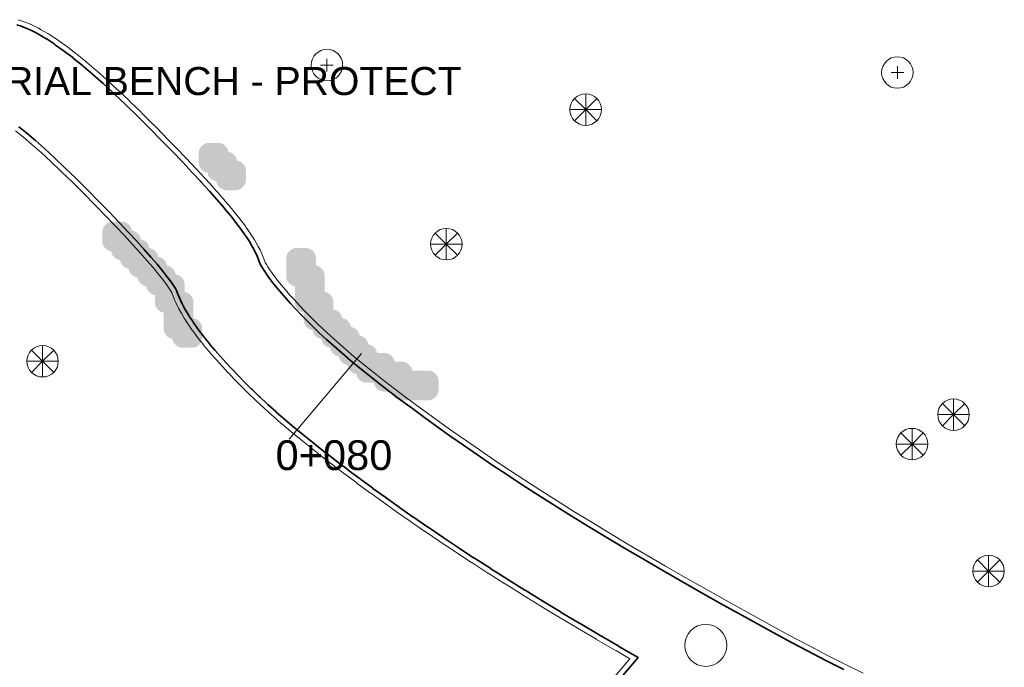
# Model space of a CAD drawing. Header units: metres. Extents: x -6552 to -6384, y 5654608 to 5654799.
# Tile 6 of 20: x -6492 to -6464, y 5654658 to 5654677. Entities that reach past the tile are written whole.
import ezdxf
from ezdxf.enums import TextEntityAlignment as Align

# ---------------------------------------------------------------- set-up
doc = ezdxf.new("R2010")
doc.units = ezdxf.units.M
doc.header["$LTSCALE"] = 0.5
for name, color, linetype, lineweight in [('L-ANNO-DIMS', 2, 'Continuous', 18), ('L-HARD-PATT', 253, 'Continuous', 13), ('L-HARD-PAVE', 8, 'Continuous', 35), ('L-HARD-WALL', 7, 'Continuous', 50), ('V-SITE-FURN', 40, 'Continuous', 18), ('V-VEG-TREE', 94, 'Continuous', 18)]:
    doc.layers.add(name, color=color, linetype=linetype, lineweight=lineweight)
doc.styles.add('BR-STD', font='arial.ttf')

# ---------------------------------------------------------------- blocks, each defined once
blk = doc.blocks.new('VEG-TREE-CONIF')
at = {"color": 0, "lineweight": -2}
for q in [(-1.061, 1.061), (0, 1.5), (1.061, 1.061), (-1.5, 0), (-1.061, -1.061), (1.5, 0), (0, -1.5), (1.061, -1.061)]:
    blk.add_line((0, 0), q, dxfattribs=at)
blk.add_circle((0, 0), 1.5, dxfattribs=at)
blk = doc.blocks.new('VEG-TREE-DECID')
at = {"color": 0, "lineweight": -2}
for p, q in [((-0.6, 0), (0.6, 0)), ((0, -0.6), (0, 0.6))]:
    blk.add_line(p, q, dxfattribs=at)
blk.add_circle((0, 0), 1.5, dxfattribs=at)

msp = doc.modelspace()

# ---------------------------------------------------------------- hatches: boundary and pattern name
at = {"layer": 'L-HARD-WALL'}
h = msp.add_hatch(color=1, dxfattribs=at)
h.dxf.hatch_style = 1
h.paths.add_polyline_path([(-6486.296, 5654672.454), (-6486.309, 5654672.456), (-6486.337, 5654672.463), (-6486.365, 5654672.473), (-6486.391, 5654672.485), (-6486.417, 5654672.501), (-6486.44, 5654672.518), (-6486.462, 5654672.538), (-6486.482, 5654672.56), (-6486.499, 5654672.583), (-6486.515, 5654672.609), (-6486.527, 5654672.635), (-6486.537, 5654672.663), (-6486.544, 5654672.691), (-6486.549, 5654672.721), (-6486.55, 5654672.75), (-6486.55, 5654673), (-6486.549, 5654673.029), (-6486.544, 5654673.059), (-6486.537, 5654673.087), (-6486.527, 5654673.115), (-6486.515, 5654673.141), (-6486.499, 5654673.167), (-6486.482, 5654673.19), (-6486.462, 5654673.212), (-6486.44, 5654673.232), (-6486.417, 5654673.249), (-6486.391, 5654673.265), (-6486.365, 5654673.277), (-6486.337, 5654673.287), (-6486.309, 5654673.294), (-6486.279, 5654673.299), (-6486.25, 5654673.3), (-6486, 5654673.3), (-6485.971, 5654673.299), (-6485.941, 5654673.294), (-6485.913, 5654673.287), (-6485.885, 5654673.277), (-6485.859, 5654673.265), (-6485.833, 5654673.249), (-6485.81, 5654673.232), (-6485.788, 5654673.212), (-6485.768, 5654673.19), (-6485.751, 5654673.167), (-6485.735, 5654673.141), (-6485.723, 5654673.115), (-6485.713, 5654673.087), (-6485.706, 5654673.059), (-6485.704, 5654673.046), (-6485.691, 5654673.044), (-6485.663, 5654673.037), (-6485.635, 5654673.027), (-6485.609, 5654673.015), (-6485.583, 5654672.999), (-6485.56, 5654672.982), (-6485.538, 5654672.962), (-6485.518, 5654672.94), (-6485.501, 5654672.917), (-6485.485, 5654672.891), (-6485.473, 5654672.865), (-6485.463, 5654672.837), (-6485.456, 5654672.809), (-6485.454, 5654672.796), (-6485.441, 5654672.794), (-6485.413, 5654672.787), (-6485.385, 5654672.777), (-6485.359, 5654672.765), (-6485.333, 5654672.749), (-6485.31, 5654672.732), (-6485.288, 5654672.712), (-6485.268, 5654672.69), (-6485.251, 5654672.667), (-6485.235, 5654672.641), (-6485.223, 5654672.615), (-6485.213, 5654672.587), (-6485.206, 5654672.559), (-6485.201, 5654672.529), (-6485.2, 5654672.5), (-6485.2, 5654672.25), (-6485.201, 5654672.221), (-6485.206, 5654672.191), (-6485.213, 5654672.163), (-6485.223, 5654672.135), (-6485.235, 5654672.109), (-6485.251, 5654672.083), (-6485.268, 5654672.06), (-6485.288, 5654672.038), (-6485.31, 5654672.018), (-6485.333, 5654672.001), (-6485.359, 5654671.985), (-6485.385, 5654671.973), (-6485.413, 5654671.963), (-6485.441, 5654671.956), (-6485.471, 5654671.951), (-6485.5, 5654671.95), (-6485.75, 5654671.95), (-6485.779, 5654671.951), (-6485.809, 5654671.956), (-6485.837, 5654671.963), (-6485.865, 5654671.973), (-6485.891, 5654671.985), (-6485.917, 5654672.001), (-6485.94, 5654672.018), (-6485.962, 5654672.038), (-6485.982, 5654672.06), (-6485.999, 5654672.083), (-6486.015, 5654672.109), (-6486.027, 5654672.135), (-6486.037, 5654672.163), (-6486.044, 5654672.191), (-6486.046, 5654672.204), (-6486.059, 5654672.206), (-6486.087, 5654672.213), (-6486.115, 5654672.223), (-6486.141, 5654672.235), (-6486.167, 5654672.251), (-6486.19, 5654672.268), (-6486.212, 5654672.288), (-6486.232, 5654672.31), (-6486.249, 5654672.333), (-6486.265, 5654672.359), (-6486.277, 5654672.385), (-6486.287, 5654672.413), (-6486.294, 5654672.441)])
h = msp.add_hatch(color=1, dxfattribs=at)
h.dxf.hatch_style = 1
h.paths.add_polyline_path([(-6489.046, 5654670.204), (-6489.059, 5654670.206), (-6489.087, 5654670.213), (-6489.115, 5654670.223), (-6489.141, 5654670.235), (-6489.167, 5654670.251), (-6489.19, 5654670.268), (-6489.212, 5654670.288), (-6489.232, 5654670.31), (-6489.249, 5654670.333), (-6489.265, 5654670.359), (-6489.277, 5654670.385), (-6489.287, 5654670.413), (-6489.294, 5654670.441), (-6489.299, 5654670.471), (-6489.3, 5654670.5), (-6489.3, 5654670.75), (-6489.299, 5654670.779), (-6489.294, 5654670.809), (-6489.287, 5654670.837), (-6489.277, 5654670.865), (-6489.265, 5654670.891), (-6489.249, 5654670.917), (-6489.232, 5654670.94), (-6489.212, 5654670.962), (-6489.19, 5654670.982), (-6489.167, 5654670.999), (-6489.141, 5654671.015), (-6489.115, 5654671.027), (-6489.087, 5654671.037), (-6489.059, 5654671.044), (-6489.029, 5654671.049), (-6489, 5654671.05), (-6488.75, 5654671.05), (-6488.721, 5654671.049), (-6488.691, 5654671.044), (-6488.663, 5654671.037), (-6488.635, 5654671.027), (-6488.609, 5654671.015), (-6488.583, 5654670.999), (-6488.56, 5654670.982), (-6488.538, 5654670.962), (-6488.518, 5654670.94), (-6488.501, 5654670.917), (-6488.485, 5654670.891), (-6488.473, 5654670.865), (-6488.463, 5654670.837), (-6488.456, 5654670.809), (-6488.454, 5654670.796), (-6488.441, 5654670.794), (-6488.413, 5654670.787), (-6488.385, 5654670.777), (-6488.359, 5654670.765), (-6488.333, 5654670.749), (-6488.31, 5654670.732), (-6488.288, 5654670.712), (-6488.268, 5654670.69), (-6488.251, 5654670.667), (-6488.235, 5654670.641), (-6488.223, 5654670.615), (-6488.213, 5654670.587), (-6488.206, 5654670.559), (-6488.204, 5654670.546), (-6488.191, 5654670.544), (-6488.163, 5654670.537), (-6488.135, 5654670.527), (-6488.109, 5654670.515), (-6488.083, 5654670.499), (-6488.06, 5654670.482), (-6488.038, 5654670.462), (-6488.018, 5654670.44), (-6488.001, 5654670.417), (-6487.985, 5654670.391), (-6487.973, 5654670.365), (-6487.963, 5654670.337), (-6487.956, 5654670.309), (-6487.954, 5654670.296), (-6487.941, 5654670.294), (-6487.913, 5654670.287), (-6487.885, 5654670.277), (-6487.859, 5654670.265), (-6487.833, 5654670.249), (-6487.81, 5654670.232), (-6487.788, 5654670.212), (-6487.768, 5654670.19), (-6487.751, 5654670.167), (-6487.735, 5654670.141), (-6487.723, 5654670.115), (-6487.713, 5654670.087), (-6487.706, 5654670.059), (-6487.704, 5654670.046), (-6487.691, 5654670.044), (-6487.663, 5654670.037), (-6487.635, 5654670.027), (-6487.609, 5654670.015), (-6487.583, 5654669.999), (-6487.56, 5654669.982), (-6487.538, 5654669.962), (-6487.518, 5654669.94), (-6487.501, 5654669.917), (-6487.485, 5654669.891), (-6487.473, 5654669.865), (-6487.463, 5654669.837), (-6487.456, 5654669.809), (-6487.454, 5654669.796), (-6487.441, 5654669.794), (-6487.413, 5654669.787), (-6487.385, 5654669.777), (-6487.359, 5654669.765), (-6487.333, 5654669.749), (-6487.31, 5654669.732), (-6487.288, 5654669.712), (-6487.268, 5654669.69), (-6487.251, 5654669.667), (-6487.235, 5654669.641), (-6487.223, 5654669.615), (-6487.213, 5654669.587), (-6487.206, 5654669.559), (-6487.204, 5654669.546), (-6487.191, 5654669.544), (-6487.163, 5654669.537), (-6487.135, 5654669.527), (-6487.109, 5654669.515), (-6487.083, 5654669.499), (-6487.06, 5654669.482), (-6487.038, 5654669.462), (-6487.018, 5654669.44), (-6487.001, 5654669.417), (-6486.985, 5654669.391), (-6486.973, 5654669.365), (-6486.963, 5654669.337), (-6486.956, 5654669.309), (-6486.951, 5654669.279), (-6486.95, 5654669.25), (-6486.95, 5654669.046), (-6486.941, 5654669.044), (-6486.913, 5654669.037), (-6486.885, 5654669.027), (-6486.859, 5654669.015), (-6486.833, 5654668.999), (-6486.81, 5654668.982), (-6486.788, 5654668.962), (-6486.768, 5654668.94), (-6486.751, 5654668.917), (-6486.735, 5654668.891), (-6486.723, 5654668.865), (-6486.713, 5654668.837), (-6486.706, 5654668.809), (-6486.701, 5654668.779), (-6486.7, 5654668.75), (-6486.7, 5654668.296), (-6486.691, 5654668.294), (-6486.663, 5654668.287), (-6486.635, 5654668.277), (-6486.609, 5654668.265), (-6486.583, 5654668.249), (-6486.56, 5654668.232), (-6486.538, 5654668.212), (-6486.518, 5654668.19), (-6486.501, 5654668.167), (-6486.485, 5654668.141), (-6486.473, 5654668.115), (-6486.463, 5654668.087), (-6486.456, 5654668.059), (-6486.451, 5654668.029), (-6486.45, 5654668), (-6486.45, 5654667.75), (-6486.451, 5654667.721), (-6486.456, 5654667.691), (-6486.463, 5654667.663), (-6486.473, 5654667.635), (-6486.485, 5654667.609), (-6486.501, 5654667.583), (-6486.518, 5654667.56), (-6486.538, 5654667.538), (-6486.56, 5654667.518), (-6486.583, 5654667.501), (-6486.609, 5654667.485), (-6486.635, 5654667.473), (-6486.663, 5654667.463), (-6486.691, 5654667.456), (-6486.721, 5654667.451), (-6486.75, 5654667.45), (-6487, 5654667.45), (-6487.029, 5654667.451), (-6487.059, 5654667.456), (-6487.087, 5654667.463), (-6487.115, 5654667.473), (-6487.141, 5654667.485), (-6487.167, 5654667.501), (-6487.19, 5654667.518), (-6487.212, 5654667.538), (-6487.232, 5654667.56), (-6487.249, 5654667.583), (-6487.265, 5654667.609), (-6487.277, 5654667.635), (-6487.287, 5654667.663), (-6487.294, 5654667.691), (-6487.296, 5654667.704), (-6487.309, 5654667.706), (-6487.337, 5654667.713), (-6487.365, 5654667.723), (-6487.391, 5654667.735), (-6487.417, 5654667.751), (-6487.44, 5654667.768), (-6487.462, 5654667.788), (-6487.482, 5654667.81), (-6487.499, 5654667.833), (-6487.515, 5654667.859), (-6487.527, 5654667.885), (-6487.537, 5654667.913), (-6487.544, 5654667.941), (-6487.549, 5654667.971), (-6487.55, 5654668), (-6487.55, 5654668.454), (-6487.559, 5654668.456), (-6487.587, 5654668.463), (-6487.615, 5654668.473), (-6487.641, 5654668.485), (-6487.667, 5654668.501), (-6487.69, 5654668.518), (-6487.712, 5654668.538), (-6487.732, 5654668.56), (-6487.749, 5654668.583), (-6487.765, 5654668.609), (-6487.777, 5654668.635), (-6487.787, 5654668.663), (-6487.794, 5654668.691), (-6487.799, 5654668.721), (-6487.8, 5654668.75), (-6487.8, 5654668.954), (-6487.809, 5654668.956), (-6487.837, 5654668.963), (-6487.865, 5654668.973), (-6487.891, 5654668.985), (-6487.917, 5654669.001), (-6487.94, 5654669.018), (-6487.962, 5654669.038), (-6487.982, 5654669.06), (-6487.999, 5654669.083), (-6488.015, 5654669.109), (-6488.027, 5654669.135), (-6488.037, 5654669.163), (-6488.044, 5654669.191), (-6488.046, 5654669.204), (-6488.059, 5654669.206), (-6488.087, 5654669.213), (-6488.115, 5654669.223), (-6488.141, 5654669.235), (-6488.167, 5654669.251), (-6488.19, 5654669.268), (-6488.212, 5654669.288), (-6488.232, 5654669.31), (-6488.249, 5654669.333), (-6488.265, 5654669.359), (-6488.277, 5654669.385), (-6488.287, 5654669.413), (-6488.294, 5654669.441), (-6488.296, 5654669.454), (-6488.309, 5654669.456), (-6488.337, 5654669.463), (-6488.365, 5654669.473), (-6488.391, 5654669.485), (-6488.417, 5654669.501), (-6488.44, 5654669.518), (-6488.462, 5654669.538), (-6488.482, 5654669.56), (-6488.499, 5654669.583), (-6488.515, 5654669.609), (-6488.527, 5654669.635), (-6488.537, 5654669.663), (-6488.544, 5654669.691), (-6488.546, 5654669.704), (-6488.559, 5654669.706), (-6488.587, 5654669.713), (-6488.615, 5654669.723), (-6488.641, 5654669.735), (-6488.667, 5654669.751), (-6488.69, 5654669.768), (-6488.712, 5654669.788), (-6488.732, 5654669.81), (-6488.749, 5654669.833), (-6488.765, 5654669.859), (-6488.777, 5654669.885), (-6488.787, 5654669.913), (-6488.794, 5654669.941), (-6488.796, 5654669.954), (-6488.809, 5654669.956), (-6488.837, 5654669.963), (-6488.865, 5654669.973), (-6488.891, 5654669.985), (-6488.917, 5654670.001), (-6488.94, 5654670.018), (-6488.962, 5654670.038), (-6488.982, 5654670.06), (-6488.999, 5654670.083), (-6489.015, 5654670.109), (-6489.027, 5654670.135), (-6489.037, 5654670.163), (-6489.044, 5654670.191)])
h = msp.add_hatch(color=1, dxfattribs=at)
h.dxf.hatch_style = 1
h.paths.add_polyline_path([(-6483.8, 5654669.204), (-6483.809, 5654669.206), (-6483.837, 5654669.213), (-6483.865, 5654669.223), (-6483.891, 5654669.235), (-6483.917, 5654669.251), (-6483.94, 5654669.268), (-6483.962, 5654669.288), (-6483.982, 5654669.31), (-6483.999, 5654669.333), (-6484.015, 5654669.359), (-6484.027, 5654669.385), (-6484.037, 5654669.413), (-6484.044, 5654669.441), (-6484.049, 5654669.471), (-6484.05, 5654669.5), (-6484.05, 5654670), (-6484.049, 5654670.029), (-6484.044, 5654670.059), (-6484.037, 5654670.087), (-6484.027, 5654670.115), (-6484.015, 5654670.141), (-6483.999, 5654670.167), (-6483.982, 5654670.19), (-6483.962, 5654670.212), (-6483.94, 5654670.232), (-6483.917, 5654670.249), (-6483.891, 5654670.265), (-6483.865, 5654670.277), (-6483.837, 5654670.287), (-6483.809, 5654670.294), (-6483.779, 5654670.299), (-6483.75, 5654670.3), (-6483.5, 5654670.3), (-6483.471, 5654670.299), (-6483.441, 5654670.294), (-6483.413, 5654670.287), (-6483.385, 5654670.277), (-6483.359, 5654670.265), (-6483.333, 5654670.249), (-6483.31, 5654670.232), (-6483.288, 5654670.212), (-6483.268, 5654670.19), (-6483.251, 5654670.167), (-6483.235, 5654670.141), (-6483.223, 5654670.115), (-6483.213, 5654670.087), (-6483.206, 5654670.059), (-6483.201, 5654670.029), (-6483.2, 5654670), (-6483.2, 5654669.796), (-6483.191, 5654669.794), (-6483.163, 5654669.787), (-6483.135, 5654669.777), (-6483.109, 5654669.765), (-6483.083, 5654669.749), (-6483.06, 5654669.732), (-6483.038, 5654669.712), (-6483.018, 5654669.69), (-6483.001, 5654669.667), (-6482.985, 5654669.641), (-6482.973, 5654669.615), (-6482.963, 5654669.587), (-6482.956, 5654669.559), (-6482.951, 5654669.529), (-6482.95, 5654669.5), (-6482.95, 5654669.046), (-6482.941, 5654669.044), (-6482.913, 5654669.037), (-6482.885, 5654669.027), (-6482.859, 5654669.015), (-6482.833, 5654668.999), (-6482.81, 5654668.982), (-6482.788, 5654668.962), (-6482.768, 5654668.94), (-6482.751, 5654668.917), (-6482.735, 5654668.891), (-6482.723, 5654668.865), (-6482.713, 5654668.837), (-6482.706, 5654668.809), (-6482.701, 5654668.779), (-6482.7, 5654668.75), (-6482.7, 5654668.546), (-6482.691, 5654668.544), (-6482.663, 5654668.537), (-6482.635, 5654668.527), (-6482.609, 5654668.515), (-6482.583, 5654668.499), (-6482.56, 5654668.482), (-6482.538, 5654668.462), (-6482.518, 5654668.44), (-6482.501, 5654668.417), (-6482.485, 5654668.391), (-6482.473, 5654668.365), (-6482.463, 5654668.337), (-6482.456, 5654668.309), (-6482.454, 5654668.296), (-6482.441, 5654668.294), (-6482.413, 5654668.287), (-6482.385, 5654668.277), (-6482.359, 5654668.265), (-6482.333, 5654668.249), (-6482.31, 5654668.232), (-6482.288, 5654668.212), (-6482.268, 5654668.19), (-6482.251, 5654668.167), (-6482.235, 5654668.141), (-6482.223, 5654668.115), (-6482.213, 5654668.087), (-6482.206, 5654668.059), (-6482.204, 5654668.046), (-6482.191, 5654668.044), (-6482.163, 5654668.037), (-6482.135, 5654668.027), (-6482.109, 5654668.015), (-6482.083, 5654667.999), (-6482.06, 5654667.982), (-6482.038, 5654667.962), (-6482.018, 5654667.94), (-6482.001, 5654667.917), (-6481.985, 5654667.891), (-6481.973, 5654667.865), (-6481.963, 5654667.837), (-6481.956, 5654667.809), (-6481.954, 5654667.796), (-6481.941, 5654667.794), (-6481.913, 5654667.787), (-6481.885, 5654667.777), (-6481.859, 5654667.765), (-6481.833, 5654667.749), (-6481.81, 5654667.732), (-6481.788, 5654667.712), (-6481.768, 5654667.69), (-6481.751, 5654667.667), (-6481.735, 5654667.641), (-6481.723, 5654667.615), (-6481.713, 5654667.587), (-6481.706, 5654667.559), (-6481.704, 5654667.546), (-6481.691, 5654667.544), (-6481.663, 5654667.537), (-6481.635, 5654667.527), (-6481.609, 5654667.515), (-6481.583, 5654667.499), (-6481.56, 5654667.482), (-6481.538, 5654667.462), (-6481.518, 5654667.44), (-6481.501, 5654667.417), (-6481.485, 5654667.391), (-6481.473, 5654667.365), (-6481.463, 5654667.337), (-6481.456, 5654667.309), (-6481.454, 5654667.3), (-6481.25, 5654667.3), (-6481.221, 5654667.299), (-6481.191, 5654667.294), (-6481.163, 5654667.287), (-6481.135, 5654667.277), (-6481.109, 5654667.265), (-6481.083, 5654667.249), (-6481.06, 5654667.232), (-6481.038, 5654667.212), (-6481.018, 5654667.19), (-6481.001, 5654667.167), (-6480.985, 5654667.141), (-6480.973, 5654667.115), (-6480.963, 5654667.087), (-6480.956, 5654667.059), (-6480.954, 5654667.05), (-6480.75, 5654667.05), (-6480.721, 5654667.049), (-6480.691, 5654667.044), (-6480.663, 5654667.037), (-6480.635, 5654667.027), (-6480.609, 5654667.015), (-6480.583, 5654666.999), (-6480.56, 5654666.982), (-6480.538, 5654666.962), (-6480.518, 5654666.94), (-6480.501, 5654666.917), (-6480.485, 5654666.891), (-6480.473, 5654666.865), (-6480.463, 5654666.837), (-6480.456, 5654666.809), (-6480.454, 5654666.8), (-6480, 5654666.8), (-6479.971, 5654666.799), (-6479.941, 5654666.794), (-6479.913, 5654666.787), (-6479.885, 5654666.777), (-6479.859, 5654666.765), (-6479.833, 5654666.749), (-6479.81, 5654666.732), (-6479.788, 5654666.712), (-6479.768, 5654666.69), (-6479.751, 5654666.667), (-6479.735, 5654666.641), (-6479.723, 5654666.615), (-6479.713, 5654666.587), (-6479.706, 5654666.559), (-6479.701, 5654666.529), (-6479.7, 5654666.5), (-6479.7, 5654666.25), (-6479.701, 5654666.221), (-6479.706, 5654666.191), (-6479.713, 5654666.163), (-6479.723, 5654666.135), (-6479.735, 5654666.109), (-6479.751, 5654666.083), (-6479.768, 5654666.06), (-6479.788, 5654666.038), (-6479.81, 5654666.018), (-6479.833, 5654666.001), (-6479.859, 5654665.985), (-6479.885, 5654665.973), (-6479.913, 5654665.963), (-6479.941, 5654665.956), (-6479.971, 5654665.951), (-6480, 5654665.95), (-6480.75, 5654665.95), (-6480.779, 5654665.951), (-6480.809, 5654665.956), (-6480.837, 5654665.963), (-6480.865, 5654665.973), (-6480.891, 5654665.985), (-6480.917, 5654666.001), (-6480.94, 5654666.018), (-6480.962, 5654666.038), (-6480.982, 5654666.06), (-6480.999, 5654666.083), (-6481.015, 5654666.109), (-6481.027, 5654666.135), (-6481.037, 5654666.163), (-6481.044, 5654666.191), (-6481.046, 5654666.2), (-6481.25, 5654666.2), (-6481.279, 5654666.201), (-6481.309, 5654666.206), (-6481.337, 5654666.213), (-6481.365, 5654666.223), (-6481.391, 5654666.235), (-6481.417, 5654666.251), (-6481.44, 5654666.268), (-6481.462, 5654666.288), (-6481.482, 5654666.31), (-6481.499, 5654666.333), (-6481.515, 5654666.359), (-6481.527, 5654666.385), (-6481.537, 5654666.413), (-6481.544, 5654666.441), (-6481.546, 5654666.45), (-6481.75, 5654666.45), (-6481.779, 5654666.451), (-6481.809, 5654666.456), (-6481.837, 5654666.463), (-6481.865, 5654666.473), (-6481.891, 5654666.485), (-6481.917, 5654666.501), (-6481.94, 5654666.518), (-6481.962, 5654666.538), (-6481.982, 5654666.56), (-6481.999, 5654666.583), (-6482.015, 5654666.609), (-6482.027, 5654666.635), (-6482.037, 5654666.663), (-6482.044, 5654666.691), (-6482.046, 5654666.704), (-6482.059, 5654666.706), (-6482.087, 5654666.713), (-6482.115, 5654666.723), (-6482.141, 5654666.735), (-6482.167, 5654666.751), (-6482.19, 5654666.768), (-6482.212, 5654666.788), (-6482.232, 5654666.81), (-6482.249, 5654666.833), (-6482.265, 5654666.859), (-6482.277, 5654666.885), (-6482.287, 5654666.913), (-6482.294, 5654666.941), (-6482.296, 5654666.954), (-6482.309, 5654666.956), (-6482.337, 5654666.963), (-6482.365, 5654666.973), (-6482.391, 5654666.985), (-6482.417, 5654667.001), (-6482.44, 5654667.018), (-6482.462, 5654667.038), (-6482.482, 5654667.06), (-6482.499, 5654667.083), (-6482.515, 5654667.109), (-6482.527, 5654667.135), (-6482.537, 5654667.163), (-6482.544, 5654667.191), (-6482.546, 5654667.204), (-6482.559, 5654667.206), (-6482.587, 5654667.213), (-6482.615, 5654667.223), (-6482.641, 5654667.235), (-6482.667, 5654667.251), (-6482.69, 5654667.268), (-6482.712, 5654667.288), (-6482.732, 5654667.31), (-6482.749, 5654667.333), (-6482.765, 5654667.359), (-6482.777, 5654667.385), (-6482.787, 5654667.413), (-6482.794, 5654667.441), (-6482.796, 5654667.454), (-6482.809, 5654667.456), (-6482.837, 5654667.463), (-6482.865, 5654667.473), (-6482.891, 5654667.485), (-6482.917, 5654667.501), (-6482.94, 5654667.518), (-6482.962, 5654667.538), (-6482.982, 5654667.56), (-6482.999, 5654667.583), (-6483.015, 5654667.609), (-6483.027, 5654667.635), (-6483.037, 5654667.663), (-6483.044, 5654667.691), (-6483.046, 5654667.704), (-6483.059, 5654667.706), (-6483.087, 5654667.713), (-6483.115, 5654667.723), (-6483.141, 5654667.735), (-6483.167, 5654667.751), (-6483.19, 5654667.768), (-6483.212, 5654667.788), (-6483.232, 5654667.81), (-6483.249, 5654667.833), (-6483.265, 5654667.859), (-6483.277, 5654667.885), (-6483.287, 5654667.913), (-6483.294, 5654667.941), (-6483.296, 5654667.954), (-6483.309, 5654667.956), (-6483.337, 5654667.963), (-6483.365, 5654667.973), (-6483.391, 5654667.985), (-6483.417, 5654668.001), (-6483.44, 5654668.018), (-6483.462, 5654668.038), (-6483.482, 5654668.06), (-6483.499, 5654668.083), (-6483.515, 5654668.109), (-6483.527, 5654668.135), (-6483.537, 5654668.163), (-6483.544, 5654668.191), (-6483.549, 5654668.221), (-6483.55, 5654668.25), (-6483.55, 5654668.454), (-6483.559, 5654668.456), (-6483.587, 5654668.463), (-6483.615, 5654668.473), (-6483.641, 5654668.485), (-6483.667, 5654668.501), (-6483.69, 5654668.518), (-6483.712, 5654668.538), (-6483.732, 5654668.56), (-6483.749, 5654668.583), (-6483.765, 5654668.609), (-6483.777, 5654668.635), (-6483.787, 5654668.663), (-6483.794, 5654668.691), (-6483.799, 5654668.721), (-6483.8, 5654668.75)])

# ---------------------------------------------------------------- linework, layer by layer
at = {"layer": 'L-ANNO-DIMS'}
msp.add_lwpolyline([(-6481.9, 5654667.286), (-6483.966, 5654664.842)], dxfattribs=at)
msp.add_circle((-6472.07, 5654658.954), 0.6, dxfattribs=at)
at = {"layer": 'L-HARD-PATT'}
for points in [[(-6491.703, 5654676.818), (-6491.558, 5654676.769), (-6491.402, 5654676.706), (-6491.296, 5654676.658), (-6491.124, 5654676.573), (-6491.045, 5654676.53), (-6490.857, 5654676.42), (-6490.796, 5654676.383), (-6490.593, 5654676.25), (-6490.546, 5654676.217), (-6490.327, 5654676.061), (-6490.289, 5654676.033), (-6490.054, 5654675.853), (-6490.023, 5654675.829), (-6489.773, 5654675.626), (-6489.748, 5654675.604), (-6489.482, 5654675.378), (-6489.461, 5654675.359), (-6489.179, 5654675.109), (-6489.161, 5654675.092), (-6488.864, 5654674.819), (-6488.848, 5654674.804), (-6488.536, 5654674.507), (-6488.522, 5654674.494), (-6488.194, 5654674.174), (-6488.182, 5654674.162), (-6487.838, 5654673.818), (-6487.832, 5654673.812), (-6487.508, 5654673.484), (-6487.502, 5654673.477), (-6487.197, 5654673.165), (-6487.19, 5654673.157), (-6486.904, 5654672.86), (-6486.896, 5654672.852), (-6486.631, 5654672.571), (-6486.621, 5654672.561), (-6486.375, 5654672.295), (-6486.365, 5654672.284), (-6486.138, 5654672.034), (-6486.127, 5654672.021), (-6485.919, 5654671.786), (-6485.906, 5654671.77), (-6485.718, 5654671.552), (-6485.702, 5654671.533), (-6485.534, 5654671.33), (-6485.516, 5654671.306), (-6485.367, 5654671.119), (-6485.345, 5654671.09), (-6485.216, 5654670.918), (-6485.189, 5654670.881), (-6485.08, 5654670.725), (-6485.047, 5654670.676), (-6484.957, 5654670.535), (-6484.917, 5654670.468), (-6484.846, 5654670.343), (-6484.797, 5654670.246), (-6484.746, 5654670.136), (-6484.687, 5654669.99), (-6484.671, 5654669.942), (-6484.664, 5654669.924), (-6484.646, 5654669.887), (-6484.616, 5654669.832), (-6484.574, 5654669.762), (-6484.52, 5654669.679), (-6484.454, 5654669.584), (-6484.377, 5654669.479), (-6484.287, 5654669.364), (-6484.186, 5654669.24), (-6484.074, 5654669.107), (-6483.951, 5654668.966), (-6483.816, 5654668.818), (-6483.671, 5654668.662), (-6483.515, 5654668.499), (-6483.348, 5654668.328), (-6483.176, 5654668.156), (-6482.994, 5654667.981), (-6482.797, 5654667.798), (-6482.584, 5654667.607), (-6482.357, 5654667.41), (-6482.115, 5654667.205), (-6481.859, 5654666.993), (-6481.588, 5654666.774), (-6481.302, 5654666.548), (-6481.002, 5654666.316), (-6480.688, 5654666.078), (-6480.359, 5654665.833), (-6480.016, 5654665.581), (-6479.659, 5654665.324), (-6479.288, 5654665.059), (-6478.903, 5654664.789), (-6478.505, 5654664.514), (-6478.095, 5654664.236), (-6477.671, 5654663.953), (-6477.233, 5654663.666), (-6476.781, 5654663.375), (-6476.315, 5654663.08), (-6475.835, 5654662.78), (-6475.341, 5654662.476), (-6474.833, 5654662.168), (-6474.311, 5654661.856), (-6473.774, 5654661.54), (-6473.224, 5654661.219), (-6472.66, 5654660.895), (-6472.083, 5654660.566), (-6471.491, 5654660.234), (-6470.885, 5654659.897), (-6470.267, 5654659.557), (-6469.677, 5654659.238), (-6469.113, 5654658.939), (-6468.575, 5654658.659), (-6468.065, 5654658.4), (-6467.581, 5654658.161)], [(-6468.132, 5654658.266), (-6468.644, 5654658.526), (-6469.183, 5654658.806), (-6469.748, 5654659.106), (-6470.339, 5654659.426), (-6470.958, 5654659.766), (-6471.564, 5654660.103), (-6472.156, 5654660.436), (-6472.735, 5654660.765), (-6473.3, 5654661.09), (-6473.85, 5654661.41), (-6474.387, 5654661.727), (-6474.91, 5654662.04), (-6475.419, 5654662.348), (-6475.914, 5654662.653), (-6476.395, 5654662.953), (-6476.862, 5654663.249), (-6477.315, 5654663.54), (-6477.754, 5654663.828), (-6478.179, 5654664.111), (-6478.59, 5654664.39), (-6478.988, 5654664.666), (-6479.374, 5654664.937), (-6479.746, 5654665.202), (-6480.104, 5654665.46), (-6480.448, 5654665.712), (-6480.778, 5654665.958), (-6481.093, 5654666.197), (-6481.394, 5654666.43), (-6481.681, 5654666.657), (-6481.954, 5654666.876), (-6482.212, 5654667.09), (-6482.455, 5654667.296), (-6482.684, 5654667.495), (-6482.898, 5654667.687), (-6483.097, 5654667.872), (-6483.281, 5654668.049), (-6483.455, 5654668.223), (-6483.623, 5654668.394), (-6483.78, 5654668.559), (-6483.927, 5654668.716), (-6484.063, 5654668.867), (-6484.188, 5654669.009), (-6484.302, 5654669.144), (-6484.404, 5654669.27), (-6484.496, 5654669.388), (-6484.576, 5654669.497), (-6484.645, 5654669.595), (-6484.702, 5654669.682), (-6484.747, 5654669.757), (-6484.78, 5654669.818), (-6484.801, 5654669.863), (-6484.812, 5654669.889), (-6484.83, 5654669.942), (-6484.882, 5654670.073), (-6484.933, 5654670.183), (-6484.977, 5654670.269), (-6485.047, 5654670.394), (-6485.083, 5654670.454), (-6485.173, 5654670.595), (-6485.203, 5654670.639), (-6485.312, 5654670.795), (-6485.336, 5654670.828), (-6485.465, 5654671), (-6485.485, 5654671.026), (-6485.633, 5654671.213), (-6485.65, 5654671.234), (-6485.818, 5654671.437), (-6485.832, 5654671.454), (-6486.02, 5654671.673), (-6486.032, 5654671.687), (-6486.239, 5654671.921), (-6486.25, 5654671.933), (-6486.476, 5654672.183), (-6486.485, 5654672.193), (-6486.731, 5654672.459), (-6486.74, 5654672.468), (-6487.005, 5654672.749), (-6487.013, 5654672.757), (-6487.298, 5654673.053), (-6487.304, 5654673.06), (-6487.609, 5654673.373), (-6487.615, 5654673.379), (-6487.939, 5654673.707), (-6487.944, 5654673.712), (-6488.288, 5654674.056), (-6488.299, 5654674.066), (-6488.627, 5654674.387), (-6488.639, 5654674.398), (-6488.952, 5654674.695), (-6488.966, 5654674.708), (-6489.263, 5654674.982), (-6489.279, 5654674.997), (-6489.56, 5654675.247), (-6489.579, 5654675.264), (-6489.845, 5654675.49), (-6489.868, 5654675.509), (-6490.118, 5654675.712), (-6490.146, 5654675.734), (-6490.38, 5654675.914), (-6490.414, 5654675.939), (-6490.633, 5654676.095), (-6490.675, 5654676.124), (-6490.878, 5654676.257), (-6490.933, 5654676.291), (-6491.12, 5654676.4), (-6491.191, 5654676.438), (-6491.363, 5654676.524), (-6491.458, 5654676.567), (-6491.614, 5654676.629), (-6491.744, 5654676.673)], [(-6491.681, 5654673.761), (-6491.456, 5654673.578), (-6491.212, 5654673.37), (-6490.948, 5654673.136), (-6490.666, 5654672.876), (-6490.367, 5654672.592), (-6490.05, 5654672.283), (-6489.715, 5654671.947), (-6489.396, 5654671.624), (-6489.097, 5654671.318), (-6488.819, 5654671.029), (-6488.561, 5654670.755), (-6488.324, 5654670.499), (-6488.107, 5654670.26), (-6487.912, 5654670.039), (-6487.738, 5654669.836), (-6487.585, 5654669.651), (-6487.455, 5654669.487), (-6487.348, 5654669.345), (-6487.266, 5654669.227), (-6487.209, 5654669.138), (-6487.18, 5654669.086), (-6487.179, 5654669.085), (-6487.17, 5654669.058), (-6487.14, 5654668.977), (-6487.099, 5654668.878), (-6487.07, 5654668.811), (-6487.019, 5654668.706), (-6486.991, 5654668.651), (-6486.93, 5654668.54), (-6486.904, 5654668.494), (-6486.834, 5654668.376), (-6486.809, 5654668.338), (-6486.729, 5654668.215), (-6486.707, 5654668.182), (-6486.617, 5654668.053), (-6486.597, 5654668.025), (-6486.497, 5654667.89), (-6486.479, 5654667.865), (-6486.37, 5654667.725), (-6486.353, 5654667.703), (-6486.233, 5654667.557), (-6486.218, 5654667.538), (-6486.089, 5654667.386), (-6486.075, 5654667.369), (-6485.936, 5654667.211), (-6485.923, 5654667.197), (-6485.775, 5654667.032), (-6485.763, 5654667.019), (-6485.604, 5654666.849), (-6485.593, 5654666.838), (-6485.425, 5654666.662), (-6485.415, 5654666.651), (-6485.237, 5654666.47), (-6485.228, 5654666.46), (-6485.04, 5654666.272), (-6485.022, 5654666.255), (-6484.821, 5654666.062), (-6484.805, 5654666.046), (-6484.59, 5654665.847), (-6484.575, 5654665.833), (-6484.347, 5654665.628), (-6484.333, 5654665.616), (-6484.091, 5654665.405), (-6484.078, 5654665.394), (-6483.822, 5654665.177), (-6483.81, 5654665.167), (-6483.54, 5654664.945), (-6483.529, 5654664.935), (-6483.246, 5654664.707), (-6483.235, 5654664.699), (-6482.939, 5654664.464), (-6482.929, 5654664.457), (-6482.618, 5654664.216), (-6482.609, 5654664.209), (-6482.285, 5654663.963), (-6482.277, 5654663.957), (-6481.939, 5654663.705), (-6481.931, 5654663.699), (-6481.579, 5654663.441), (-6481.572, 5654663.436), (-6481.206, 5654663.172), (-6481.199, 5654663.167), (-6480.82, 5654662.897), (-6480.814, 5654662.893), (-6480.421, 5654662.617), (-6480.415, 5654662.613), (-6480.008, 5654662.332), (-6479.999, 5654662.325), (-6479.579, 5654662.04), (-6479.57, 5654662.034), (-6479.137, 5654661.745), (-6479.128, 5654661.74), (-6478.681, 5654661.447), (-6478.673, 5654661.441), (-6478.212, 5654661.144), (-6478.204, 5654661.139), (-6477.73, 5654660.839), (-6477.722, 5654660.834), (-6477.234, 5654660.529), (-6477.227, 5654660.525), (-6476.725, 5654660.216), (-6476.718, 5654660.212), (-6476.203, 5654659.9), (-6476.196, 5654659.896), (-6475.667, 5654659.579), (-6475.661, 5654659.576), (-6475.118, 5654659.255), (-6475.112, 5654659.252), (-6474.555, 5654658.928), (-6474.549, 5654658.924), (-6474.005, 5654658.611), (-6492.786, 5654636.583)], [(-6492.9, 5654636.68), (-6474.236, 5654658.571), (-6474.624, 5654658.794), (-6474.63, 5654658.798), (-6475.187, 5654659.122), (-6475.194, 5654659.126), (-6475.737, 5654659.447), (-6475.744, 5654659.451), (-6476.273, 5654659.767), (-6476.28, 5654659.771), (-6476.796, 5654660.084), (-6476.804, 5654660.089), (-6477.305, 5654660.397), (-6477.313, 5654660.402), (-6477.802, 5654660.707), (-6477.81, 5654660.712), (-6478.285, 5654661.013), (-6478.293, 5654661.018), (-6478.754, 5654661.315), (-6478.763, 5654661.321), (-6479.21, 5654661.614), (-6479.22, 5654661.62), (-6479.654, 5654661.909), (-6479.663, 5654661.916), (-6480.083, 5654662.201), (-6480.094, 5654662.208), (-6480.5, 5654662.49), (-6480.507, 5654662.495), (-6480.9, 5654662.77), (-6480.907, 5654662.775), (-6481.286, 5654663.045), (-6481.294, 5654663.05), (-6481.659, 5654663.314), (-6481.668, 5654663.32), (-6482.019, 5654663.578), (-6482.028, 5654663.585), (-6482.366, 5654663.837), (-6482.376, 5654663.844), (-6482.7, 5654664.09), (-6482.71, 5654664.098), (-6483.021, 5654664.338), (-6483.032, 5654664.346), (-6483.328, 5654664.581), (-6483.34, 5654664.59), (-6483.623, 5654664.819), (-6483.636, 5654664.829), (-6483.905, 5654665.052), (-6483.919, 5654665.063), (-6484.175, 5654665.28), (-6484.189, 5654665.292), (-6484.431, 5654665.503), (-6484.447, 5654665.517), (-6484.675, 5654665.722), (-6484.692, 5654665.737), (-6484.907, 5654665.936), (-6484.925, 5654665.954), (-6485.126, 5654666.147), (-6485.146, 5654666.166), (-6485.334, 5654666.354), (-6485.344, 5654666.365), (-6485.522, 5654666.546), (-6485.534, 5654666.558), (-6485.702, 5654666.734), (-6485.714, 5654666.747), (-6485.872, 5654666.917), (-6485.886, 5654666.932), (-6486.034, 5654667.096), (-6486.049, 5654667.112), (-6486.188, 5654667.271), (-6486.204, 5654667.289), (-6486.332, 5654667.441), (-6486.35, 5654667.462), (-6486.469, 5654667.609), (-6486.488, 5654667.633), (-6486.597, 5654667.773), (-6486.618, 5654667.801), (-6486.718, 5654667.935), (-6486.74, 5654667.967), (-6486.83, 5654668.096), (-6486.855, 5654668.133), (-6486.935, 5654668.256), (-6486.962, 5654668.299), (-6487.033, 5654668.416), (-6487.062, 5654668.468), (-6487.122, 5654668.579), (-6487.154, 5654668.641), (-6487.205, 5654668.746), (-6487.238, 5654668.82), (-6487.279, 5654668.92), (-6487.313, 5654669.01), (-6487.317, 5654669.024), (-6487.338, 5654669.061), (-6487.39, 5654669.143), (-6487.47, 5654669.256), (-6487.574, 5654669.395), (-6487.702, 5654669.557), (-6487.852, 5654669.739), (-6488.025, 5654669.94), (-6488.219, 5654670.16), (-6488.435, 5654670.398), (-6488.671, 5654670.653), (-6488.928, 5654670.925), (-6489.205, 5654671.214), (-6489.503, 5654671.519), (-6489.821, 5654671.841), (-6490.156, 5654672.176), (-6490.471, 5654672.484), (-6490.769, 5654672.767), (-6491.049, 5654673.024), (-6491.31, 5654673.257), (-6491.552, 5654673.463), (-6491.774, 5654673.643)]]:
    msp.add_lwpolyline(points, dxfattribs=at)
at = {"layer": 'L-HARD-PAVE'}
for points in [[(-6491.744, 5654676.673), (-6491.614, 5654676.629), (-6491.458, 5654676.567), (-6491.363, 5654676.524), (-6491.191, 5654676.438), (-6491.12, 5654676.4), (-6490.933, 5654676.291), (-6490.878, 5654676.257), (-6490.675, 5654676.124), (-6490.633, 5654676.095), (-6490.414, 5654675.939), (-6490.38, 5654675.914), (-6490.146, 5654675.734), (-6490.118, 5654675.712), (-6489.868, 5654675.509), (-6489.845, 5654675.49), (-6489.579, 5654675.264), (-6489.56, 5654675.247), (-6489.279, 5654674.997), (-6489.263, 5654674.982), (-6488.966, 5654674.708), (-6488.952, 5654674.695), (-6488.639, 5654674.398), (-6488.627, 5654674.387), (-6488.299, 5654674.066), (-6488.288, 5654674.056), (-6487.944, 5654673.712), (-6487.939, 5654673.707), (-6487.615, 5654673.379), (-6487.609, 5654673.373), (-6487.304, 5654673.06), (-6487.298, 5654673.053), (-6487.013, 5654672.757), (-6487.005, 5654672.749), (-6486.74, 5654672.468), (-6486.731, 5654672.459), (-6486.485, 5654672.193), (-6486.476, 5654672.183), (-6486.25, 5654671.933), (-6486.239, 5654671.921), (-6486.032, 5654671.687), (-6486.02, 5654671.673), (-6485.832, 5654671.454), (-6485.818, 5654671.437), (-6485.65, 5654671.234), (-6485.633, 5654671.213), (-6485.485, 5654671.026), (-6485.465, 5654671), (-6485.336, 5654670.828), (-6485.312, 5654670.795), (-6485.203, 5654670.639), (-6485.173, 5654670.595), (-6485.083, 5654670.454), (-6485.047, 5654670.394), (-6484.977, 5654670.269), (-6484.933, 5654670.183), (-6484.882, 5654670.073), (-6484.83, 5654669.942), (-6484.812, 5654669.889), (-6484.801, 5654669.863), (-6484.78, 5654669.818), (-6484.747, 5654669.757), (-6484.702, 5654669.682), (-6484.645, 5654669.595), (-6484.576, 5654669.497), (-6484.496, 5654669.388), (-6484.404, 5654669.27), (-6484.302, 5654669.144), (-6484.188, 5654669.009), (-6484.063, 5654668.867), (-6483.927, 5654668.716), (-6483.78, 5654668.559), (-6483.623, 5654668.394), (-6483.455, 5654668.223), (-6483.281, 5654668.049), (-6483.097, 5654667.872), (-6482.898, 5654667.687), (-6482.684, 5654667.495), (-6482.455, 5654667.296), (-6482.212, 5654667.09), (-6481.954, 5654666.876), (-6481.681, 5654666.657), (-6481.394, 5654666.43), (-6481.093, 5654666.197), (-6480.778, 5654665.958), (-6480.448, 5654665.712), (-6480.104, 5654665.46), (-6479.746, 5654665.202), (-6479.374, 5654664.937), (-6478.988, 5654664.666), (-6478.59, 5654664.39), (-6478.179, 5654664.111), (-6477.754, 5654663.828), (-6477.315, 5654663.54), (-6476.862, 5654663.249), (-6476.395, 5654662.953), (-6475.914, 5654662.653), (-6475.419, 5654662.348), (-6474.91, 5654662.04), (-6474.387, 5654661.727), (-6473.85, 5654661.41), (-6473.3, 5654661.09), (-6472.735, 5654660.765), (-6472.156, 5654660.436), (-6471.564, 5654660.103), (-6470.958, 5654659.766), (-6470.339, 5654659.426), (-6469.748, 5654659.106), (-6469.183, 5654658.806), (-6468.644, 5654658.526), (-6468.132, 5654658.266)], [(-6492.786, 5654636.583), (-6474.005, 5654658.611), (-6474.549, 5654658.924), (-6474.555, 5654658.928), (-6475.112, 5654659.252), (-6475.118, 5654659.255), (-6475.661, 5654659.576), (-6475.667, 5654659.579), (-6476.196, 5654659.896), (-6476.203, 5654659.9), (-6476.718, 5654660.212), (-6476.725, 5654660.216), (-6477.227, 5654660.525), (-6477.234, 5654660.529), (-6477.722, 5654660.834), (-6477.73, 5654660.839), (-6478.204, 5654661.139), (-6478.212, 5654661.144), (-6478.673, 5654661.441), (-6478.681, 5654661.447), (-6479.128, 5654661.74), (-6479.137, 5654661.745), (-6479.57, 5654662.034), (-6479.579, 5654662.04), (-6479.999, 5654662.325), (-6480.008, 5654662.332), (-6480.415, 5654662.613), (-6480.421, 5654662.617), (-6480.814, 5654662.893), (-6480.82, 5654662.897), (-6481.199, 5654663.167), (-6481.206, 5654663.172), (-6481.572, 5654663.436), (-6481.579, 5654663.441), (-6481.931, 5654663.699), (-6481.939, 5654663.705), (-6482.277, 5654663.957), (-6482.285, 5654663.963), (-6482.609, 5654664.209), (-6482.618, 5654664.216), (-6482.929, 5654664.457), (-6482.939, 5654664.464), (-6483.235, 5654664.699), (-6483.246, 5654664.707), (-6483.529, 5654664.935), (-6483.54, 5654664.945), (-6483.81, 5654665.167), (-6483.822, 5654665.177), (-6484.078, 5654665.394), (-6484.091, 5654665.405), (-6484.333, 5654665.616), (-6484.347, 5654665.628), (-6484.575, 5654665.833), (-6484.59, 5654665.847), (-6484.805, 5654666.046), (-6484.821, 5654666.062), (-6485.022, 5654666.255), (-6485.04, 5654666.272), (-6485.228, 5654666.46), (-6485.237, 5654666.47), (-6485.415, 5654666.651), (-6485.425, 5654666.662), (-6485.593, 5654666.838), (-6485.604, 5654666.849), (-6485.763, 5654667.019), (-6485.775, 5654667.032), (-6485.923, 5654667.197), (-6485.936, 5654667.211), (-6486.075, 5654667.369), (-6486.089, 5654667.386), (-6486.218, 5654667.538), (-6486.233, 5654667.557), (-6486.353, 5654667.703), (-6486.37, 5654667.725), (-6486.479, 5654667.865), (-6486.497, 5654667.89), (-6486.597, 5654668.025), (-6486.617, 5654668.053), (-6486.707, 5654668.182), (-6486.729, 5654668.215), (-6486.809, 5654668.338), (-6486.834, 5654668.376), (-6486.904, 5654668.494), (-6486.93, 5654668.54), (-6486.991, 5654668.651), (-6487.019, 5654668.706), (-6487.07, 5654668.811), (-6487.099, 5654668.878), (-6487.14, 5654668.977), (-6487.17, 5654669.058), (-6487.179, 5654669.085), (-6487.18, 5654669.086), (-6487.209, 5654669.138), (-6487.266, 5654669.227), (-6487.348, 5654669.345), (-6487.455, 5654669.487), (-6487.585, 5654669.651), (-6487.738, 5654669.836), (-6487.912, 5654670.039), (-6488.107, 5654670.26), (-6488.324, 5654670.499), (-6488.561, 5654670.755), (-6488.819, 5654671.029), (-6489.097, 5654671.318), (-6489.396, 5654671.624), (-6489.715, 5654671.947), (-6490.05, 5654672.283), (-6490.367, 5654672.592), (-6490.666, 5654672.876), (-6490.948, 5654673.136), (-6491.212, 5654673.37), (-6491.456, 5654673.578), (-6491.681, 5654673.761)]]:
    msp.add_lwpolyline(points, dxfattribs=at)

# ---------------------------------------------------------------- block references
at = {"layer": 'V-VEG-TREE', "xscale": 0.3, "yscale": 0.3}
for name, p in [('VEG-TREE-DECID', (-6482.888, 5654675.522)), ('VEG-TREE-DECID', (-6466.599, 5654675.31)), ('VEG-TREE-CONIF', (-6475.498, 5654674.251)), ('VEG-TREE-CONIF', (-6479.479, 5654670.409)), ('VEG-TREE-CONIF', (-6491.007, 5654667.066)), ('VEG-TREE-CONIF', (-6464.997, 5654665.542)), ('VEG-TREE-CONIF', (-6466.18, 5654664.7)), ('VEG-TREE-CONIF', (-6463.997, 5654661.076))]:
    msp.add_blockref(name, p, dxfattribs=at)

# ---------------------------------------------------------------- texts
at = {"layer": 'L-ANNO-DIMS', "style": 'BR-STD'}
msp.add_text('0+080', height=0.85, dxfattribs=at).set_placement((-6484.354, 5654664.384), align=Align.MIDDLE_LEFT)
at = {"layer": 'V-SITE-FURN', "style": 'BR-STD'}
msp.add_text('EXISTING MEMORIAL BENCH - PROTECT', height=0.8, dxfattribs=at).set_placement((-6501.083, 5654675.066), align=Align.MIDDLE_LEFT)

doc.saveas('drawing.dxf')
